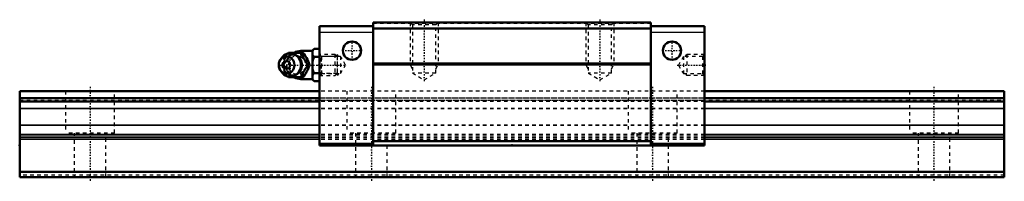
# Model space of a CAD drawing. Header units: millimetres. Extents: x -20 to 260, y -1 to 45.
import ezdxf

# ---------------------------------------------------------------- set-up
doc = ezdxf.new("R2010")
doc.units = ezdxf.units.MM
doc.linetypes.add('Center', pattern=[1.5, 0.45, -0.5, 0.05, -0.5])
doc.linetypes.add('Dashed', pattern=[2, 1, -1])
for name, color, linetype, lineweight in [('2d ConnectionPoints', 7, 'Continuous', 50), ('AM_0', 7, 'Continuous', 50), ('AM_4', 3, 'Continuous', 25), ('AM_5', 3, 'Continuous', 25), ('AM_7', 7, 'Center', 25), ('AM_9', 6, 'Dashed', 25)]:
    doc.layers.add(name, color=color, linetype=linetype, lineweight=lineweight)

# ---------------------------------------------------------------- blocks, each defined once
blk = doc.blocks.new('1_B_M6F_grease_nipple_joint1_SVR_0_in_SVR35R1SS280LG200BM6F85250001_0')
at = {"layer": 'AM_0'}
for p, q in [((63.75, 36.52), (63.25, 36.02)), ((63.75, 36.52), (65.25, 36.52)), ((54.45, 33.86), (54.09, 33.34)), ((56.17, 35.09), (56.4, 35.4)), ((56.4, 35.4), (60.58, 35.4)), ((63.25, 35.9), (59.95, 35.9)), ((63.25, 36.02), (63.25, 27.78)), ((63.75, 34.21), (65.25, 34.21)), ((62.02, 31.9), (62.46, 31.9)), ((54.09, 30.46), (54.45, 29.94)), ((56.4, 28.4), (56.17, 28.71)), ((56.4, 28.4), (60.58, 28.4)), ((63.75, 29.59), (65.25, 29.59)), ((59.95, 27.9), (63.25, 27.9)), ((63.25, 27.78), (63.75, 27.28)), ((63.75, 27.28), (65.25, 27.28))]:
    blk.add_line(p, q, dxfattribs=at)
for points in [[(63.75, 36.52), (63.46, 36.2), (63.25, 35.86)], [(60.15, 35.4), (60.33, 34.85), (60.43, 34.57), (60.55, 34.28), (60.73, 33.88), (60.96, 33.45), (61.2, 33.05), (61.47, 32.65), (61.75, 32.27), (62.02, 31.9)], [(62.46, 31.9), (62.33, 32.26), (62.2, 32.63), (62.03, 33.03), (61.84, 33.43), (61.53, 33.99), (61.18, 34.56), (60.88, 34.99), (60.58, 35.4)], [(63.25, 34.87), (63.31, 34.76), (63.5, 34.48), (63.75, 34.21)], [(63.75, 34.21), (63.46, 33.57), (63.25, 32.89)], [(62.02, 31.9), (61.62, 31.35), (61.42, 31.07), (61.22, 30.78), (60.97, 30.38), (60.75, 29.95), (60.56, 29.55), (60.4, 29.15), (60.27, 28.77), (60.15, 28.4)], [(60.58, 28.4), (60.85, 28.76), (61.1, 29.13), (61.36, 29.53), (61.6, 29.93), (61.9, 30.49), (62.15, 31.06), (62.31, 31.49), (62.46, 31.9)], [(63.25, 30.91), (63.31, 30.7), (63.5, 30.14), (63.75, 29.59)], [(63.75, 29.59), (63.46, 29.27), (63.25, 28.93)], [(63.25, 27.94), (63.31, 27.84), (63.5, 27.55), (63.75, 27.28)]]:
    blk.add_lwpolyline(points, dxfattribs=at)
for centre, radius, start, end in [((56.91, 31.9), 3.3, 270, 90), ((59.95, 31.9), 4, 90, 118.8654), ((59.95, 31.9), 4, 241.504, 270)]:
    blk.add_arc(centre, radius, start, end, dxfattribs=at)
for major_axis in [(0, 2.42), (0, -1.12)]:
    blk.add_ellipse((55.9, 31.9), major_axis=major_axis, ratio=0.927184, dxfattribs=at)
blk.add_ellipse((56.91, 31.9), major_axis=(0, 3.3), ratio=0.927184, start_param=2.207257, end_param=7.217521, dxfattribs=at)
at = {"layer": 'AM_4'}
for p, q in [((59.95, 35.9), (59.95, 35.42)), ((59.95, 28.38), (59.95, 27.9))]:
    blk.add_line(p, q, dxfattribs=at)
blk.add_ellipse((57.72, 31.9), major_axis=(0, 2.97), ratio=0.927184, start_param=3.499913, end_param=5.924864, dxfattribs=at)
at = {"layer": 'AM_5', "linetype": 'Dashed'}
for p, q in [((65.79, 28.9), (65.79, 34.9)), ((70.25, 34.29), (65.79, 34.29)), ((70.25, 29.51), (65.79, 29.51))]:
    blk.add_line(p, q, dxfattribs=at)
at = {"layer": 'AM_7'}
for p, q in [((56.91, 28.44), (56.91, 35.37)), ((59.95, 27.7), (59.95, 36.1)), ((53.44, 31.9), (73.04, 31.9))]:
    blk.add_line(p, q, dxfattribs=at)
at = {"layer": 'AM_9'}
for p, q in [((59.95, 35.42), (59.95, 28.38)), ((69.64, 34.9), (65.25, 34.9)), ((70.25, 34.29), (69.64, 34.9)), ((69.64, 34.9), (69.64, 28.9)), ((70.25, 34.29), (70.25, 29.51)), ((54.53, 31.9), (54.96, 31.9)), ((60.2, 31.93), (60.2, 31.87)), ((65.25, 28.9), (69.64, 28.9)), ((69.64, 28.9), (70.25, 29.51))]:
    blk.add_line(p, q, dxfattribs=at)
for points in [[(56.83, 35.4), (56.71, 35.04), (56.57, 34.67), (56.41, 34.27), (56.21, 33.87), (55.91, 33.31), (55.56, 32.74), (55.26, 32.31), (54.96, 31.9)], [(59.42, 29.85), (59.25, 29.68), (59.03, 29.5), (58.8, 29.35), (58.55, 29.22), (58.29, 29.12), (58.03, 29.06), (57.76, 29.02), (57.48, 29.02), (57.21, 29.05), (56.94, 29.1), (56.68, 29.19), (56.43, 29.31), (56.19, 29.46), (55.96, 29.64), (55.76, 29.83), (55.57, 30.06), (55.41, 30.3), (55.27, 30.56), (55.15, 30.83), (55.06, 31.11), (55, 31.41), (54.97, 31.7), (54.97, 32), (54.99, 32.3), (55.04, 32.6), (55.12, 32.88), (55.23, 33.16), (55.36, 33.42), (55.51, 33.67), (55.69, 33.89), (55.89, 34.1), (56.1, 34.28), (56.33, 34.43), (56.58, 34.56), (56.84, 34.66), (57.1, 34.74), (57.37, 34.78), (57.64, 34.78), (57.92, 34.76), (58.19, 34.71), (58.45, 34.62), (58.71, 34.5), (58.92, 34.38)], [(55.16, 33.53), (55.34, 33.85), (55.59, 34.25), (55.85, 34.65), (56.13, 35.03), (56.17, 35.09)], [(58.92, 34.38), (58.95, 34.36), (59.17, 34.19), (59.35, 34.02)], [(61.09, 33.25), (60.77, 33.57), (60.37, 33.88), (59.95, 34.15)], [(54.53, 31.9), (54.71, 32.45), (54.81, 32.73)], [(54.83, 31.01), (54.78, 31.15), (54.65, 31.53), (54.53, 31.9)], [(54.96, 31.9), (55.22, 31.54), (55.48, 31.17), (55.74, 30.77), (55.98, 30.37), (56.28, 29.81), (56.53, 29.24), (56.69, 28.81), (56.83, 28.4)], [(61.51, 31.18), (61.63, 31.52), (61.67, 31.87), (61.64, 32.22), (61.53, 32.57), (61.52, 32.61)], [(56.17, 28.71), (55.99, 28.95), (55.6, 29.52), (55.35, 29.93), (55.19, 30.23)], [(59.95, 29.65), (60.41, 29.94), (60.79, 30.25), (61.1, 30.56)]]:
    blk.add_lwpolyline(points, dxfattribs=at)
blk.add_arc((59.95, 31.9), 4, 118.8654, 241.504, dxfattribs=at)
for centre, major_axis, start_param, end_param in [((56.91, 31.9), (0, 3.3), 0.934336, 2.207257), ((57.72, 31.9), (0, 2.97), 5.924864, 7.175665), ((58.8, 31.9), (0, -2.57), 2.639469, 6.785309), ((57.72, 31.9), (0, 2.97), 2.276566, 3.499913)]:
    blk.add_ellipse(centre, major_axis=major_axis, ratio=0.927184, start_param=start_param, end_param=end_param, dxfattribs=at)
for centre, major_axis in [((57.45, 31.9), (0, -2.97)), ((58.93, 31.9), (0, -3.44))]:
    blk.add_ellipse(centre, major_axis=major_axis, ratio=0.927184, dxfattribs=at)
blk = doc.blocks.new('2_SVR_35R1SSB_M6F1_Slide_0_in_SVR35R1SS280LG200BM6F85250001_0')
at = {"layer": 'AM_0'}
for p, q in [((80.5, 43), (65.25, 43)), ((65.25, 43), (65.25, 9)), ((80.5, 44), (80.5, 9)), ((159.5, 44), (80.5, 44)), ((159.5, 42.3), (80.5, 42.3)), ((159.5, 44), (159.5, 9)), ((174.75, 43), (159.5, 43)), ((174.75, 43), (174.75, 9)), ((159.5, 32.3), (80.5, 32.3)), ((159.5, 32.01), (80.5, 32.01)), ((80.5, 9.5), (65.25, 9.5)), ((174.75, 9), (65.25, 9)), ((159.5, 10.2), (80.5, 10.2)), ((174.75, 9.5), (159.5, 9.5))]:
    blk.add_line(p, q, dxfattribs=at)
for centre in [(74.5, 36), (165.5, 36)]:
    blk.add_circle(centre, 2.6, dxfattribs=at)
at = {"layer": 'AM_4'}
for p, q in [((80.5, 41.2), (65.25, 41.2)), ((174.75, 41.2), (159.5, 41.2))]:
    blk.add_line(p, q, dxfattribs=at)
at = {"layer": 'AM_5', "linetype": 'Dashed'}
for p, q in [((91, 44), (91, 32)), ((99, 44), (99, 32)), ((141, 44), (141, 32)), ((149, 44), (149, 32)), ((70.75, 34.36), (70.25, 34.9)), ((70.25, 34.9), (70.25, 28.9)), ((169.25, 34.36), (169.75, 34.9)), ((174.75, 34.9), (169.75, 34.9)), ((169.75, 34.9), (169.75, 28.9)), ((99, 32), (91, 32)), ((91.68, 30.8), (91, 32)), ((98.32, 30.8), (99, 32)), ((149, 32), (141, 32)), ((141.68, 30.8), (141, 32)), ((148.32, 30.8), (149, 32)), ((70.75, 29.44), (70.25, 28.9)), ((169.25, 29.44), (169.75, 28.9)), ((174.75, 28.9), (169.75, 28.9))]:
    blk.add_line(p, q, dxfattribs=at)
at = {"layer": 'AM_7'}
for p, q in [((95, 44.82), (95, 26.87)), ((145, 44.82), (145, 26.87)), ((74.5, 33.27), (74.5, 38.73)), ((165.5, 33.27), (165.5, 38.73)), ((71.77, 36), (77.23, 36)), ((162.77, 36), (168.23, 36)), ((166.96, 31.9), (175.12, 31.9))]:
    blk.add_line(p, q, dxfattribs=at)
at = {"layer": 'AM_9'}
for p, q in [((159.5, 43.7), (80.5, 43.7)), ((91, 44), (91.68, 43.32)), ((91.68, 43.32), (91.68, 29.6)), ((98.32, 43.32), (91.68, 43.32)), ((98.32, 43.32), (99, 44)), ((98.32, 29.6), (98.32, 43.32)), ((141, 44), (141.68, 43.32)), ((141.68, 43.32), (141.68, 29.6)), ((148.32, 43.32), (141.68, 43.32)), ((148.32, 43.32), (149, 44)), ((148.32, 29.6), (148.32, 43.32)), ((65.79, 34.36), (65.25, 34.9)), ((71.25, 34.36), (65.79, 34.36)), ((65.79, 34.36), (65.79, 29.44)), ((72.67, 31.9), (71.25, 34.36)), ((71.25, 34.36), (71.25, 29.44)), ((168.75, 34.36), (167.33, 31.9)), ((174.21, 34.36), (168.75, 34.36)), ((168.75, 34.36), (168.75, 29.44)), ((174.75, 34.9), (174.21, 34.36)), ((174.21, 34.36), (174.21, 29.44)), ((71.25, 29.44), (72.67, 31.9)), ((167.33, 31.9), (168.75, 29.44)), ((65.25, 28.9), (65.79, 29.44)), ((65.79, 29.44), (71.25, 29.44)), ((91.68, 29.6), (95, 27.68)), ((98.32, 29.6), (91.68, 29.6)), ((95, 27.68), (98.32, 29.6)), ((141.68, 29.6), (145, 27.68)), ((148.32, 29.6), (141.68, 29.6)), ((145, 27.68), (148.32, 29.6)), ((168.75, 29.44), (174.21, 29.44)), ((174.21, 29.44), (174.75, 28.9)), ((174.75, 24.5), (65.25, 24.5)), ((174.75, 24.41), (65.25, 24.41)), ((174.75, 22.5), (65.25, 22.5)), ((174.75, 22.48), (65.25, 22.48)), ((65.25, 21.9), (174.75, 21.9)), ((174.75, 21.5), (65.25, 21.5)), ((174.75, 19.48), (65.25, 19.48)), ((174.75, 19.38), (65.25, 19.38)), ((174.75, 14.78), (65.25, 14.78)), ((174.75, 14.71), (65.25, 14.71)), ((174.75, 12.1), (65.25, 12.1)), ((174.75, 11.63), (65.25, 11.63)), ((174.75, 11.17), (65.25, 11.17)), ((174.75, 10.7), (65.25, 10.7))]:
    blk.add_line(p, q, dxfattribs=at)
blk = doc.blocks.new('3_SVR_35R28020_R_Track_0_in_SVR35R1SS280LG200BM6F85250001_0')
at = {"layer": 'AM_0'}
for p, q in [((65.25, 24.5), (-20, 24.5)), ((-20, 24.5), (-20, 0)), ((65.25, 22.5), (-20, 22.5)), ((260, 24.5), (174.75, 24.5)), ((260, 22.5), (174.75, 22.5)), ((260, 24.5), (260, 0)), ((65.25, 21.5), (-20, 21.5)), ((260, 21.5), (174.75, 21.5)), ((260, 1.5), (-20, 1.5)), ((260, 0), (-20, 0))]:
    blk.add_line(p, q, dxfattribs=at)
at = {"layer": 'AM_4'}
for p, q in [((65.25, 24.41), (-20, 24.41)), ((260, 24.41), (174.75, 24.41)), ((65.25, 19.48), (-20, 19.48)), ((65.25, 19.38), (-20, 19.38)), ((260, 19.48), (174.75, 19.48)), ((260, 19.38), (174.75, 19.38)), ((65.25, 14.78), (-20, 14.78)), ((65.25, 14.71), (-20, 14.71)), ((260, 14.78), (174.75, 14.78)), ((260, 14.71), (174.75, 14.71)), ((65.25, 12.1), (-20, 12.1)), ((65.25, 11.63), (-20, 11.63)), ((260, 12.1), (174.75, 12.1)), ((260, 11.63), (174.75, 11.63)), ((65.25, 11.17), (-20, 11.17)), ((65.25, 10.7), (-20, 10.7)), ((260, 11.17), (174.75, 11.17)), ((260, 10.7), (174.75, 10.7))]:
    blk.add_line(p, q, dxfattribs=at)
at = {"layer": 'AM_7'}
for p, q in [((0, 25.73), (0, -1.23)), ((80, 25.73), (80, -1.23)), ((160, 25.73), (160, -1.23)), ((240, 25.73), (240, -1.23))]:
    blk.add_line(p, q, dxfattribs=at)
at = {"layer": 'AM_9'}
for p, q in [((260, 22.48), (-20, 22.48)), ((-7, 24.5), (-7, 12.5)), ((7, 12.5), (7, 24.5)), ((174.75, 24.5), (65.25, 24.5)), ((174.75, 24.41), (65.25, 24.41)), ((174.75, 22.5), (65.25, 22.5)), ((73, 24.5), (73, 12.5)), ((87, 12.5), (87, 24.5)), ((153, 24.5), (153, 12.5)), ((167, 12.5), (167, 24.5)), ((233, 24.5), (233, 12.5)), ((247, 12.5), (247, 24.5)), ((-20, 21.9), (260, 21.9)), ((174.75, 21.5), (65.25, 21.5)), ((174.75, 19.48), (65.25, 19.48)), ((174.75, 19.38), (65.25, 19.38)), ((174.75, 14.78), (65.25, 14.78)), ((174.75, 14.71), (65.25, 14.71)), ((7, 12.5), (-7, 12.5)), ((-4.5, 12.5), (-4.5, 0)), ((4.5, 0), (4.5, 12.5)), ((174.75, 12.1), (65.25, 12.1)), ((174.75, 11.63), (65.25, 11.63)), ((87, 12.5), (73, 12.5)), ((75.5, 12.5), (75.5, 0)), ((84.5, 0), (84.5, 12.5)), ((167, 12.5), (153, 12.5)), ((155.5, 12.5), (155.5, 0)), ((164.5, 0), (164.5, 12.5)), ((247, 12.5), (233, 12.5)), ((235.5, 12.5), (235.5, 0)), ((244.5, 0), (244.5, 12.5)), ((174.75, 11.17), (65.25, 11.17)), ((174.75, 10.7), (65.25, 10.7)), ((260, 0.5), (-20, 0.5))]:
    blk.add_line(p, q, dxfattribs=at)

msp = doc.modelspace()

# ---------------------------------------------------------------- linework, layer by layer
at = {"layer": '2d ConnectionPoints'}
for p in [(65.25, 31.9), (174.75, 31.9), (-20, 9), (120, 9), (0, 0), (0, 0)]:
    msp.add_point(p, dxfattribs=at)

# ---------------------------------------------------------------- block references
for name in ['2_SVR_35R1SSB_M6F1_Slide_0_in_SVR35R1SS280LG200BM6F85250001_0', '1_B_M6F_grease_nipple_joint1_SVR_0_in_SVR35R1SS280LG200BM6F85250001_0', '3_SVR_35R28020_R_Track_0_in_SVR35R1SS280LG200BM6F85250001_0']:
    msp.add_blockref(name, (0, 0))

doc.saveas('drawing.dxf')
